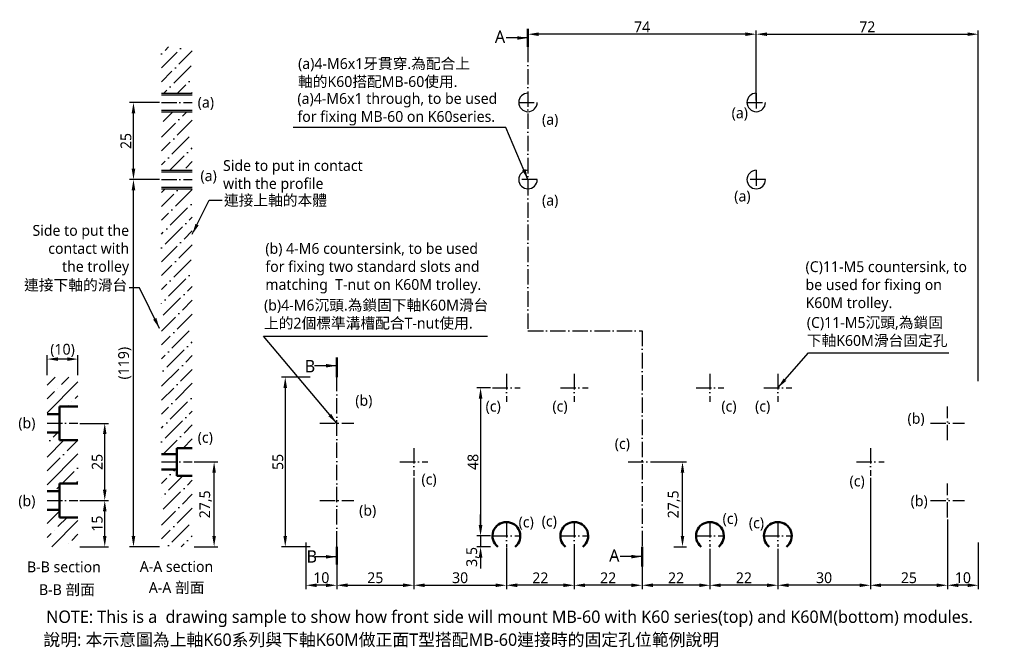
# Model space of a CAD drawing. Header units: millimetres. Extents: x 388 to 707, y 228 to 431.
import ezdxf

# ---------------------------------------------------------------- set-up
doc = ezdxf.new("R2010")
doc.units = ezdxf.units.MM
doc.linetypes.add('中心線5', pattern=[7.2, 5, -1, 0.2, -1])
doc.layers.add('中心線', color=5, linetype='中心線5', plot=False)
doc.layers.add('標註線', color=3, linetype='Continuous', plot=False)
doc.layers.add('外框線', color=7, linetype='Continuous', lineweight=50, plot=False)
doc.styles.get("Standard").update_dxf_attribs({"font": 'msjh.ttf'})
doc.dimstyles.new('ISO-25', dxfattribs={"dimtxt": 3.5, "dimasz": 3.5, "dimexe": 1.25, "dimexo": 0.625, "dimtad": 1, "dimdec": 8, "dimtxsty": 'Standard', "dimcen": 2.5, "dimadec": 0, "dimazin": 0, "dimtfac": 1, "dimtdec": 8, "dimtmove": 0, "dimatfit": 3, "dimfxl": 0, "dimarcsym": 0})

# ---------------------------------------------------------------- blocks, each defined once
blk = doc.blocks.new('*D1')
at = {"layer": 'Defpoints', "color": 0}
for p in [(406.75, 275.63), (415.43, 275.63), (406.75, 260.63)]:
    blk.add_point(p, dxfattribs=at)
at = {"layer": '標註線', "color": 0, "lineweight": -2}
for p, q in [((407.37, 275.63), (416.68, 275.63)), ((415.43, 264.13), (415.43, 272.13)), ((407.37, 260.63), (416.68, 260.63))]:
    blk.add_line(p, q, dxfattribs=at)
at = {"layer": '標註線', "color": 0}
for points in [[(414.85, 272.13), (416.01, 272.13), (415.43, 275.63)], [(414.85, 264.13), (416.01, 264.13), (415.43, 260.63)]]:
    blk.add_solid(points, dxfattribs=at)
at = {"layer": '標註線', "color": 0, "insert": (412.99, 268.13), "char_height": 3.5, "attachment_point": 5, "rotation": 90}
blk.add_mtext('15', dxfattribs=at)
blk = doc.blocks.new('*D2')
at = {"layer": 'Defpoints', "color": 0}
for p in [(406.75, 300.63), (415.43, 300.63), (406.75, 275.63)]:
    blk.add_point(p, dxfattribs=at)
at = {"layer": '標註線', "color": 0, "lineweight": -2}
for p, q in [((407.37, 300.63), (416.68, 300.63)), ((415.43, 279.13), (415.43, 297.13)), ((407.37, 275.63), (416.68, 275.63))]:
    blk.add_line(p, q, dxfattribs=at)
at = {"layer": '標註線', "color": 0}
for points in [[(414.85, 297.13), (416.01, 297.13), (415.43, 300.63)], [(414.85, 279.13), (416.01, 279.13), (415.43, 275.63)]]:
    blk.add_solid(points, dxfattribs=at)
at = {"layer": '標註線', "color": 0, "insert": (413, 288.13), "char_height": 3.5, "attachment_point": 5, "rotation": 90}
blk.add_mtext('25', dxfattribs=at)
blk = doc.blocks.new('*D3')
at = {"layer": 'Defpoints', "color": 0}
for p in [(396.75, 321.45), (396.75, 315.63), (406.75, 315.63)]:
    blk.add_point(p, dxfattribs=at)
at = {"layer": '標註線', "color": 0, "lineweight": -2}
for p, q in [((396.75, 316.26), (396.75, 322.7)), ((406.75, 316.26), (406.75, 322.7)), ((403.25, 321.45), (400.25, 321.45))]:
    blk.add_line(p, q, dxfattribs=at)
at = {"layer": '標註線', "color": 0}
for points in [[(400.25, 322.03), (400.25, 320.87), (396.75, 321.45)], [(403.25, 322.03), (403.25, 320.87), (406.75, 321.45)]]:
    blk.add_solid(points, dxfattribs=at)
at = {"layer": '標註線', "color": 0, "insert": (401.75, 324.26), "char_height": 3.5, "attachment_point": 5}
blk.add_mtext('(10)', dxfattribs=at)
blk = doc.blocks.new('*D4')
at = {"layer": 'Defpoints', "color": 0}
for p in [(482.65, 315.63), (473.95, 260.63), (482.65, 260.63)]:
    blk.add_point(p, dxfattribs=at)
at = {"layer": '標註線', "color": 0, "lineweight": -2}
for p, q in [((482.02, 315.63), (472.7, 315.63)), ((473.95, 312.13), (473.95, 264.13)), ((482.02, 260.63), (472.7, 260.63))]:
    blk.add_line(p, q, dxfattribs=at)
at = {"layer": '標註線', "color": 0}
for points in [[(473.37, 312.13), (474.53, 312.13), (473.95, 315.63)], [(473.37, 264.13), (474.53, 264.13), (473.95, 260.63)]]:
    blk.add_solid(points, dxfattribs=at)
at = {"layer": '標註線', "color": 0, "insert": (471.55, 288.13), "char_height": 3.5, "attachment_point": 5, "rotation": 90}
blk.add_mtext('55', dxfattribs=at)
blk = doc.blocks.new('*D5')
at = {"layer": 'Defpoints', "color": 0}
for p in [(698.65, 426.75), (626.65, 404.63), (698.65, 313.63)]:
    blk.add_point(p, dxfattribs=at)
at = {"layer": '標註線', "color": 0, "lineweight": -2}
for p, q in [((626.65, 405.26), (626.65, 428)), ((698.65, 314.26), (698.65, 428)), ((630.15, 426.75), (695.15, 426.75))]:
    blk.add_line(p, q, dxfattribs=at)
at = {"layer": '標註線', "color": 0}
for points in [[(630.15, 427.33), (630.15, 426.17), (626.65, 426.75)], [(695.15, 427.33), (695.15, 426.17), (698.65, 426.75)]]:
    blk.add_solid(points, dxfattribs=at)
at = {"layer": '標註線', "color": 0, "insert": (662.65, 429.15), "char_height": 3.5, "attachment_point": 5}
blk.add_mtext('72', dxfattribs=at)
blk = doc.blocks.new('*D6')
at = {"layer": 'Defpoints', "color": 0}
for p in [(443.81, 288.13), (450.89, 288.13), (443.81, 260.63)]:
    blk.add_point(p, dxfattribs=at)
at = {"layer": '標註線', "color": 0, "lineweight": -2}
for p, q in [((444.44, 288.13), (452.14, 288.13)), ((450.89, 264.13), (450.89, 284.63)), ((444.44, 260.63), (452.14, 260.63))]:
    blk.add_line(p, q, dxfattribs=at)
at = {"layer": '標註線', "color": 0}
for points in [[(450.31, 284.63), (451.47, 284.63), (450.89, 288.13)], [(450.31, 264.13), (451.47, 264.13), (450.89, 260.63)]]:
    blk.add_solid(points, dxfattribs=at)
at = {"layer": '標註線', "color": 0, "insert": (448.16, 274.38), "char_height": 3.5, "attachment_point": 5, "rotation": 90}
blk.add_mtext('27,5', dxfattribs=at)
blk = doc.blocks.new('*D7')
at = {"layer": 'Defpoints', "color": 0}
for p in [(424.74, 379.63), (433.81, 379.63), (433.81, 260.63)]:
    blk.add_point(p, dxfattribs=at)
at = {"layer": '標註線', "color": 0, "lineweight": -2}
for p, q in [((433.19, 379.63), (423.49, 379.63)), ((424.74, 264.13), (424.74, 376.13)), ((433.19, 260.63), (423.49, 260.63))]:
    blk.add_line(p, q, dxfattribs=at)
at = {"layer": '標註線', "color": 0}
for points in [[(424.16, 376.13), (425.33, 376.13), (424.74, 379.63)], [(424.16, 264.13), (425.33, 264.13), (424.74, 260.63)]]:
    blk.add_solid(points, dxfattribs=at)
at = {"layer": '標註線', "color": 0, "insert": (421.93, 320.13), "char_height": 3.5, "attachment_point": 5, "rotation": 90}
blk.add_mtext('(119)', dxfattribs=at)
blk = doc.blocks.new('*D8')
at = {"layer": 'Defpoints', "color": 0}
for p in [(424.74, 404.63), (433.81, 404.63), (433.81, 379.63)]:
    blk.add_point(p, dxfattribs=at)
at = {"layer": '標註線', "color": 0, "lineweight": -2}
for p, q in [((433.19, 404.63), (423.49, 404.63)), ((424.74, 383.13), (424.74, 401.13)), ((433.19, 379.63), (423.49, 379.63))]:
    blk.add_line(p, q, dxfattribs=at)
at = {"layer": '標註線', "color": 0}
for points in [[(424.16, 401.13), (425.33, 401.13), (424.74, 404.63)], [(424.16, 383.13), (425.33, 383.13), (424.74, 379.63)]]:
    blk.add_solid(points, dxfattribs=at)
at = {"layer": '標註線', "color": 0, "insert": (422.31, 392.13), "char_height": 3.5, "attachment_point": 5, "rotation": 90}
blk.add_mtext('25', dxfattribs=at)
blk = doc.blocks.new('*D10')
at = {"layer": 'Defpoints', "color": 0}
for p in [(515.65, 283.63), (490.65, 260.63), (515.65, 248.15)]:
    blk.add_point(p, dxfattribs=at)
at = {"layer": '標註線', "color": 0, "lineweight": -2}
for p, q in [((515.65, 283.01), (515.65, 246.9)), ((490.65, 260.01), (490.65, 246.9)), ((494.15, 248.15), (512.15, 248.15))]:
    blk.add_line(p, q, dxfattribs=at)
at = {"layer": '標註線', "color": 0}
for points in [[(494.15, 248.73), (494.15, 247.57), (490.65, 248.15)], [(512.15, 248.73), (512.15, 247.57), (515.65, 248.15)]]:
    blk.add_solid(points, dxfattribs=at)
at = {"layer": '標註線', "color": 0, "insert": (503.15, 250.58), "char_height": 3.5, "attachment_point": 5}
blk.add_mtext('25', dxfattribs=at)
blk = doc.blocks.new('*D11')
at = {"layer": 'Defpoints', "color": 0}
for p in [(515.65, 283.63), (545.65, 260.63), (545.65, 248.15)]:
    blk.add_point(p, dxfattribs=at)
at = {"layer": '標註線', "color": 0, "lineweight": -2}
for p, q in [((515.65, 283.01), (515.65, 246.9)), ((545.65, 260.01), (545.65, 246.9)), ((519.15, 248.15), (542.15, 248.15))]:
    blk.add_line(p, q, dxfattribs=at)
at = {"layer": '標註線', "color": 0}
for points in [[(519.15, 248.73), (519.15, 247.57), (515.65, 248.15)], [(542.15, 248.73), (542.15, 247.57), (545.65, 248.15)]]:
    blk.add_solid(points, dxfattribs=at)
at = {"layer": '標註線', "color": 0, "insert": (530.65, 250.58), "char_height": 3.5, "attachment_point": 5}
blk.add_mtext('30', dxfattribs=at)
blk = doc.blocks.new('*D13')
at = {"layer": 'Defpoints', "color": 0}
for p in [(663.65, 283.63), (688.65, 269.51), (663.65, 248.15)]:
    blk.add_point(p, dxfattribs=at)
at = {"layer": '標註線', "color": 0, "lineweight": -2}
for p, q in [((663.65, 283.01), (663.65, 246.9)), ((688.65, 268.88), (688.65, 246.9)), ((685.15, 248.15), (667.15, 248.15))]:
    blk.add_line(p, q, dxfattribs=at)
at = {"layer": '標註線', "color": 0}
for points in [[(667.15, 248.73), (667.15, 247.57), (663.65, 248.15)], [(685.15, 248.73), (685.15, 247.57), (688.65, 248.15)]]:
    blk.add_solid(points, dxfattribs=at)
at = {"layer": '標註線', "color": 0, "insert": (676.15, 250.58), "char_height": 3.5, "attachment_point": 5}
blk.add_mtext('25', dxfattribs=at)
blk = doc.blocks.new('*D14')
at = {"layer": 'Defpoints', "color": 0}
for p in [(663.65, 283.63), (633.65, 260.63), (633.65, 248.15)]:
    blk.add_point(p, dxfattribs=at)
at = {"layer": '標註線', "color": 0, "lineweight": -2}
for p, q in [((663.65, 283.01), (663.65, 246.9)), ((633.65, 260.01), (633.65, 246.9)), ((660.15, 248.15), (637.15, 248.15))]:
    blk.add_line(p, q, dxfattribs=at)
at = {"layer": '標註線', "color": 0}
for points in [[(637.15, 248.73), (637.15, 247.57), (633.65, 248.15)], [(660.15, 248.73), (660.15, 247.57), (663.65, 248.15)]]:
    blk.add_solid(points, dxfattribs=at)
at = {"layer": '標註線', "color": 0, "insert": (648.65, 250.58), "char_height": 3.5, "attachment_point": 5}
blk.add_mtext('30', dxfattribs=at)
blk = doc.blocks.new('*D17')
at = {"layer": 'Defpoints', "color": 0}
for p in [(552.65, 426.75), (552.65, 422.63), (626.65, 407.13)]:
    blk.add_point(p, dxfattribs=at)
at = {"layer": '標註線', "color": 0, "lineweight": -2}
for p, q in [((552.65, 423.26), (552.65, 428)), ((626.65, 407.76), (626.65, 428)), ((623.15, 426.75), (556.15, 426.75))]:
    blk.add_line(p, q, dxfattribs=at)
at = {"layer": '標註線', "color": 0}
for points in [[(556.15, 427.33), (556.15, 426.17), (552.65, 426.75)], [(623.15, 427.33), (623.15, 426.17), (626.65, 426.75)]]:
    blk.add_solid(points, dxfattribs=at)
at = {"layer": '標註線', "color": 0, "insert": (589.65, 429.12), "char_height": 3.5, "attachment_point": 5}
blk.add_mtext('74', dxfattribs=at)
blk = doc.blocks.new('*D18')
at = {"layer": 'Defpoints', "color": 0}
for p in [(688.65, 270.13), (698.65, 262.63), (688.65, 248.15)]:
    blk.add_point(p, dxfattribs=at)
at = {"layer": '標註線', "color": 0, "lineweight": -2}
for p, q in [((688.65, 269.51), (688.65, 246.9)), ((698.65, 262.01), (698.65, 246.9)), ((695.15, 248.15), (692.15, 248.15))]:
    blk.add_line(p, q, dxfattribs=at)
at = {"layer": '標註線', "color": 0}
for points in [[(692.15, 248.73), (692.15, 247.57), (688.65, 248.15)], [(695.15, 248.73), (695.15, 247.57), (698.65, 248.15)]]:
    blk.add_solid(points, dxfattribs=at)
at = {"layer": '標註線', "color": 0, "insert": (693.65, 250.59), "char_height": 3.5, "attachment_point": 5}
blk.add_mtext('10', dxfattribs=at)
blk = doc.blocks.new('*D19')
at = {"layer": 'Defpoints', "color": 0}
for p in [(611.65, 260.63), (633.65, 260.01), (611.65, 248.15)]:
    blk.add_point(p, dxfattribs=at)
at = {"layer": '標註線', "color": 0, "lineweight": -2}
for p, q in [((611.65, 260.01), (611.65, 246.9)), ((633.65, 259.38), (633.65, 246.9)), ((630.15, 248.15), (615.15, 248.15))]:
    blk.add_line(p, q, dxfattribs=at)
at = {"layer": '標註線', "color": 0}
for points in [[(615.15, 248.73), (615.15, 247.57), (611.65, 248.15)], [(630.15, 248.73), (630.15, 247.57), (633.65, 248.15)]]:
    blk.add_solid(points, dxfattribs=at)
at = {"layer": '標註線', "color": 0, "insert": (622.65, 250.56), "char_height": 3.5, "attachment_point": 5}
blk.add_mtext('22', dxfattribs=at)
blk = doc.blocks.new('*D20')
at = {"layer": 'Defpoints', "color": 0}
for p in [(589.65, 260.63), (611.65, 260.63), (589.65, 248.15)]:
    blk.add_point(p, dxfattribs=at)
at = {"layer": '標註線', "color": 0, "lineweight": -2}
for p, q in [((589.65, 260.01), (589.65, 246.9)), ((611.65, 260.01), (611.65, 246.9)), ((608.15, 248.15), (593.15, 248.15))]:
    blk.add_line(p, q, dxfattribs=at)
at = {"layer": '標註線', "color": 0}
for points in [[(593.15, 248.73), (593.15, 247.57), (589.65, 248.15)], [(608.15, 248.73), (608.15, 247.57), (611.65, 248.15)]]:
    blk.add_solid(points, dxfattribs=at)
at = {"layer": '標註線', "color": 0, "insert": (600.65, 250.56), "char_height": 3.5, "attachment_point": 5}
blk.add_mtext('22', dxfattribs=at)
blk = doc.blocks.new('*D21')
at = {"layer": 'Defpoints', "color": 0}
for p in [(567.65, 261.63), (589.65, 260.63), (567.65, 248.15)]:
    blk.add_point(p, dxfattribs=at)
at = {"layer": '標註線', "color": 0, "lineweight": -2}
for p, q in [((567.65, 261.01), (567.65, 246.9)), ((589.65, 260.01), (589.65, 246.9)), ((586.15, 248.15), (571.15, 248.15))]:
    blk.add_line(p, q, dxfattribs=at)
at = {"layer": '標註線', "color": 0}
for points in [[(571.15, 248.73), (571.15, 247.57), (567.65, 248.15)], [(586.15, 248.73), (586.15, 247.57), (589.65, 248.15)]]:
    blk.add_solid(points, dxfattribs=at)
at = {"layer": '標註線', "color": 0, "insert": (578.65, 250.56), "char_height": 3.5, "attachment_point": 5}
blk.add_mtext('22', dxfattribs=at)
blk = doc.blocks.new('*D22')
at = {"layer": 'Defpoints', "color": 0}
for p in [(545.65, 261.01), (567.65, 261.63), (545.65, 248.15)]:
    blk.add_point(p, dxfattribs=at)
at = {"layer": '標註線', "color": 0, "lineweight": -2}
for p, q in [((545.65, 260.38), (545.65, 246.9)), ((567.65, 261.01), (567.65, 246.9)), ((564.15, 248.15), (549.15, 248.15))]:
    blk.add_line(p, q, dxfattribs=at)
at = {"layer": '標註線', "color": 0}
for points in [[(549.15, 248.73), (549.15, 247.57), (545.65, 248.15)], [(564.15, 248.73), (564.15, 247.57), (567.65, 248.15)]]:
    blk.add_solid(points, dxfattribs=at)
at = {"layer": '標註線', "color": 0, "insert": (556.65, 250.56), "char_height": 3.5, "attachment_point": 5}
blk.add_mtext('22', dxfattribs=at)
blk = doc.blocks.new('*D25')
at = {"layer": 'Defpoints', "color": 0}
for p in [(480.65, 262.63), (490.65, 260.63), (480.65, 248.15)]:
    blk.add_point(p, dxfattribs=at)
at = {"layer": '標註線', "color": 0, "lineweight": -2}
for p, q in [((480.65, 262.01), (480.65, 246.9)), ((490.65, 260.01), (490.65, 246.9)), ((487.15, 248.15), (484.15, 248.15))]:
    blk.add_line(p, q, dxfattribs=at)
at = {"layer": '標註線', "color": 0}
for points in [[(484.15, 248.73), (484.15, 247.57), (480.65, 248.15)], [(487.15, 248.73), (487.15, 247.57), (490.65, 248.15)]]:
    blk.add_solid(points, dxfattribs=at)
at = {"layer": '標註線', "color": 0, "insert": (485.65, 250.59), "char_height": 3.5, "attachment_point": 5}
blk.add_mtext('10', dxfattribs=at)
blk = doc.blocks.new('*D27')
at = {"layer": 'Defpoints', "color": 0}
for p in [(541.15, 312.13), (537.28, 264.13), (541.15, 264.13)]:
    blk.add_point(p, dxfattribs=at)
at = {"layer": '標註線', "color": 0, "lineweight": -2}
for p, q in [((540.52, 312.13), (536.03, 312.13)), ((537.28, 308.63), (537.28, 267.63)), ((540.52, 264.13), (536.03, 264.13))]:
    blk.add_line(p, q, dxfattribs=at)
at = {"layer": '標註線', "color": 0}
for points in [[(536.69, 308.63), (537.86, 308.63), (537.28, 312.13)], [(536.69, 267.63), (537.86, 267.63), (537.28, 264.13)]]:
    blk.add_solid(points, dxfattribs=at)
at = {"layer": '標註線', "color": 0, "insert": (534.84, 288.13), "char_height": 3.5, "attachment_point": 5, "rotation": 90}
blk.add_mtext('48', dxfattribs=at)
blk = doc.blocks.new('*D28')
at = {"layer": 'Defpoints', "color": 0}
for p in [(541.15, 264.13), (537.28, 260.63), (541.15, 260.63)]:
    blk.add_point(p, dxfattribs=at)
at = {"layer": '標註線', "color": 0, "lineweight": -2}
for p, q in [((537.28, 267.63), (537.28, 271.13)), ((540.52, 264.13), (536.03, 264.13)), ((537.28, 264.13), (537.28, 260.63)), ((540.52, 260.63), (536.03, 260.63)), ((537.28, 257.13), (537.28, 253.63))]:
    blk.add_line(p, q, dxfattribs=at)
at = {"layer": '標註線', "color": 0}
for points in [[(536.69, 267.63), (537.86, 267.63), (537.28, 264.13)], [(536.69, 257.13), (537.86, 257.13), (537.28, 260.63)]]:
    blk.add_solid(points, dxfattribs=at)
at = {"layer": '標註線', "color": 0, "insert": (534.71, 257.34), "char_height": 3.5, "attachment_point": 5, "rotation": 90}
blk.add_mtext('3,5', dxfattribs=at)
blk = doc.blocks.new('*D30')
at = {"layer": 'Defpoints', "color": 0}
for p in [(592.15, 288.13), (602.74, 288.13), (599.33, 260.63)]:
    blk.add_point(p, dxfattribs=at)
at = {"layer": '標註線', "color": 0, "lineweight": -2}
for p, q in [((592.77, 288.13), (603.99, 288.13)), ((602.74, 264.13), (602.74, 284.63)), ((599.96, 260.63), (603.99, 260.63))]:
    blk.add_line(p, q, dxfattribs=at)
at = {"layer": '標註線', "color": 0}
for points in [[(602.16, 284.63), (603.33, 284.63), (602.74, 288.13)], [(602.16, 264.13), (603.33, 264.13), (602.74, 260.63)]]:
    blk.add_solid(points, dxfattribs=at)
at = {"layer": '標註線', "color": 0, "insert": (600.02, 274.38), "char_height": 3.5, "attachment_point": 5, "rotation": 90}
blk.add_mtext('27,5', dxfattribs=at)

msp = doc.modelspace()

# ---------------------------------------------------------------- hatches: boundary and pattern name
h = msp.add_hatch()
h.set_pattern_fill('ANSI36', color=256)
h.paths.add_polyline_path([(443.81495552, 283.63406757), (438.81495552, 283.63406757), (438.81495552, 285.63406757), (433.81495552, 285.63406757), (433.81495552, 260.63406757), (443.81495552, 260.63406757)])
h.paths.add_polyline_path([(443.81495552, 376.63406757), (433.81495552, 376.63406757), (433.81495552, 290.63406757), (438.81495552, 290.63406757), (438.81495552, 292.63406757), (443.81495552, 292.63406757)])
h.paths.add_polyline_path([(443.81495552, 401.63406757), (433.81495552, 401.63406757), (433.81495552, 382.63406757), (443.81495552, 382.63406757)])
h.paths.add_polyline_path([(443.81495552, 422.63406757), (433.81495552, 422.63406757), (433.81495552, 407.63406757), (443.81495552, 407.63406757)])
h = msp.add_hatch()
h.set_pattern_fill('ANSI35', color=256, style=0)
h.set_pattern_definition([(45, (211.273, 23.417), (-4.49013, 4.49013), []), (45, (215.763, 23.417), (-4.49013, 4.49013), [7.9375, -1.5875, 0, -1.5875])])
h.paths.add_polyline_path([(406.74856161, 281.13406757), (406.74856161, 295.13406757), (400.74856161, 295.13406757), (400.74856161, 297.63406757), (396.74856161, 297.63406757), (396.74856161, 278.63406757), (400.74856161, 278.63406757), (400.74856161, 281.13406757)])

# ---------------------------------------------------------------- linework, layer by layer
for p, q in [((433.81495552, 407.63406757), (443.81495552, 407.63406757)), ((433.81495552, 407.13406757), (443.81495552, 407.13406757)), ((433.81495552, 402.13406757), (443.81495552, 402.13406757)), ((433.81495552, 401.63406757), (443.81495552, 401.63406757)), ((433.81495552, 382.63406757), (443.81495552, 382.63406757)), ((433.81495552, 382.13406757), (443.81495552, 382.13406757)), ((433.81495552, 377.13406757), (443.81495552, 377.13406757)), ((433.81495552, 376.63406757), (443.81495552, 376.63406757)), ((396.74856161, 313.03894259), (399.34368659, 315.63406757)), ((396.74856161, 304.05868647), (406.74856161, 314.05868647)), ((401.38618124, 313.18643222), (403.83381659, 315.63406757)), ((396.74856161, 308.54881259), (399.14111721, 310.94136819)), ((400.26364923, 312.06390021), (400.26364923, 312.06390021)), ((403.31407271, 306.13406757), (403.63124527, 306.45124013)), ((404.75377729, 307.57377215), (404.75377729, 307.57377215)), ((405.8763093, 308.69630416), (406.74856161, 309.56855647)), ((396.74856161, 272.6277881), (396.75484108, 272.63406757)), ((396.74856161, 268.13766198), (400.74856161, 272.13766198)), ((398.22522332, 260.63406757), (406.74856161, 269.15740586)), ((400.26364923, 267.1626196), (403.2350972, 270.13406757)), ((399.14111721, 266.04008759), (399.14111721, 266.04008759)), ((396.74856161, 263.64753198), (398.0185852, 264.91755557)), ((404.75377729, 262.67249154), (406.74856161, 264.66727586)), ((403.63124527, 261.54995953), (403.63124527, 261.54995953))]:
    msp.add_line(p, q)
for centre in [(552.64803058, 404.63406757), (626.64803058, 404.63406757), (552.64803058, 379.63406757), (626.64803058, 379.63406757)]:
    msp.add_arc(centre, 3, 90, 0)
at = {"layer": '中心線'}
for p, q in [((552.64803058, 422.63406757), (552.64803058, 330.63146058)), ((626.64803058, 407.63406757), (626.64803058, 401.63406757)), ((433.81495552, 404.63406757), (443.81495552, 404.63406757)), ((549.64803058, 404.63406757), (555.64803058, 404.63406757)), ((623.64803058, 404.63406757), (629.64803058, 404.63406757)), ((626.64803058, 382.63406757), (626.64803058, 376.63406757)), ((433.81495552, 379.63406757), (443.81495552, 379.63406757)), ((555.64803058, 379.63406757), (549.64803058, 379.63406757)), ((629.64803058, 379.63406757), (623.64803058, 379.63406757)), ((552.64803058, 330.63146058), (589.64803058, 330.63146058)), ((589.64803058, 330.63146058), (589.64803058, 260.63406757)), ((545.64803058, 316.63406757), (545.64803058, 307.63406757)), ((567.64803058, 316.63406757), (567.64803058, 307.63406757)), ((611.64803058, 316.63406757), (611.64803058, 307.63406757)), ((633.64803058, 316.63406757), (633.64803058, 307.63406757)), ((490.64803058, 260.63406757), (490.64803058, 315.63406757)), ((541.14803058, 312.13406757), (550.14803058, 312.13406757)), ((563.14803058, 312.13406757), (572.14803058, 312.13406757)), ((607.14803058, 312.13406757), (616.14803058, 312.13406757)), ((629.14803058, 312.13406757), (638.14803058, 312.13406757)), ((688.64803058, 295.13406757), (688.64803058, 306.13406757)), ((396.74856161, 300.63406757), (406.74856161, 300.63406757)), ((485.14803058, 300.63406757), (496.14803058, 300.63406757)), ((683.14803058, 300.63406757), (694.14803058, 300.63406757)), ((515.64803058, 292.63406757), (515.64803058, 283.63406757)), ((663.64803058, 292.63406757), (663.64803058, 283.63406757)), ((433.81495552, 288.13406757), (443.81495552, 288.13406757)), ((511.14803058, 288.13406757), (520.14803058, 288.13406757)), ((585.14803058, 288.13406757), (594.14803058, 288.13406757)), ((659.14803058, 288.13406757), (668.14803058, 288.13406757)), ((688.64803058, 270.13406757), (688.64803058, 281.13406757)), ((396.74856161, 275.63406757), (406.74856161, 275.63406757)), ((485.14803058, 275.63406757), (496.14803058, 275.63406757)), ((683.14803058, 275.63406757), (694.14803058, 275.63406757)), ((545.64803058, 268.63406757), (545.64803058, 260.63406757)), ((567.64803058, 268.63406757), (567.64803058, 260.63406757)), ((611.64803058, 268.63406757), (611.64803058, 260.63406757)), ((633.64803058, 268.63406757), (633.64803058, 260.63406757)), ((541.14803058, 264.13406757), (550.14803058, 264.13406757)), ((563.14803058, 264.13406757), (572.14803058, 264.13406757)), ((607.14803058, 264.13406757), (616.14803058, 264.13406757)), ((629.14803058, 264.13406757), (638.14803058, 264.13406757))]:
    msp.add_line(p, q, dxfattribs=at)
at = {"layer": '外框線', "lineweight": 50}
for p, q in [((396.74856161, 303.63406757), (400.74856161, 303.63406757)), ((400.74856161, 295.13406757), (400.74856161, 306.13406757)), ((400.74856161, 306.13406757), (406.74856161, 306.13406757)), ((396.74856161, 297.63406757), (400.74856161, 297.63406757)), ((400.74856161, 295.13406757), (406.74856161, 295.13406757)), ((400.74856161, 270.13406757), (400.74856161, 281.13406757)), ((400.74856161, 281.13406757), (406.74856161, 281.13406757)), ((396.74856161, 278.63406757), (400.74856161, 278.63406757)), ((396.74856161, 272.63406757), (400.74856161, 272.63406757)), ((400.74856161, 270.13406757), (406.74856161, 270.13406757))]:
    msp.add_line(p, q, dxfattribs=at)
at = {"layer": '外框線'}
for p, q in [((433.81495552, 290.63406757), (438.81495552, 290.63406757)), ((438.81495552, 292.63406757), (443.81495552, 292.63406757)), ((438.81495552, 292.63406757), (438.81495552, 283.63406757)), ((433.81495552, 285.63406757), (438.81495552, 285.63406757)), ((438.81495552, 283.63406757), (443.81495552, 283.63406757))]:
    msp.add_line(p, q, dxfattribs=at)
for centre in [(545.64803058, 264.13406757), (567.64803058, 264.13406757), (611.64803058, 264.13406757), (633.64803058, 264.13406757)]:
    msp.add_arc(centre, 4.5, 308.942441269, 231.057558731, dxfattribs=at)
at = {"layer": '標註線', "lineweight": 50}
for p, q in [((552.64803058, 422.63406757), (552.64803058, 428.5029621)), ((490.64803058, 315.63406757), (490.64803058, 321.98000014)), ((490.64803058, 254.91440757), (490.64803058, 260.63406757)), ((589.64803058, 260.63406757), (589.64803058, 254.20734495))]:
    msp.add_line(p, q, dxfattribs=at)

# ---------------------------------------------------------------- texts
for s, insert, char_height, attachment_point in [('(a)4-M6x1 through, to be used \\Pfor fixing MB-60 on K60series.', (477.8961392, 407.67277756), 3.5, 1), ('Side to put in contact\\Pwith the profile', (453.7933643, 385.93830221), 3.5, 1), ('Side to put the\\Pcontact with\\Pthe trolley', (423.33154249, 348.56064035), 3.5, 9), ('(b) 4-M6 countersink, to be used\\Pfor fixing two standard slots and\\Pmatching  T-nut on K60M trolley.', (467.49738964, 359.06149322), 3.5, 1), ('(C)11-M5 countersink, to \\Pbe used for fixing on \\PK60M trolley.', (642.63675187, 353.15756195), 3.5, 1), ('NOTE: This is a  drawing sample to show how front side will mount MB-60 with K60 series(top) and K60M(bottom) modules.', (396.4403201, 239.95008132), 4, 1)]:
    msp.add_mtext(s, dxfattribs=dict(insert=insert, char_height=char_height, attachment_point=attachment_point))
at = {"linetype": '中心線5', "lineweight": 50, "char_height": 3.5, "width": 2.486899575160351e-14, "attachment_point": 1}
for s, insert in [('B-B section', (390.244342, 255.85605973)), ('A-A section', (426.780348, 255.9698669))]:
    msp.add_mtext(s, dxfattribs=dict(at, insert=insert))
at = {"layer": '標註線', "linetype": '中心線5', "lineweight": 50, "char_height": 4, "attachment_point": 1}
for s, insert in [('A', (541.91396027, 427.95276592)), ('B', (480.26777875, 321.17076501)), ('B', (480.8702254, 259.50415636)), ('A', (578.95798991, 259.79810804))]:
    msp.add_mtext(s, dxfattribs=dict(at, insert=insert))
at = {"layer": '標註線'}
for s, insert, char_height, attachment_point in [('(a)4-M6x1牙貫穿.為配合上\\P軸的K60搭配MB-60使用.', (478.11016226, 418.98372932), 3.5, 1), ('(a)', (445.57234397, 406.44605284), 3.5, 1), ('(a)', (618.66854926, 403.0067369), 3.5, 1), ('(a)', (557.19075472, 400.89688593), 3.5, 1), ('(a)', (446.45925293, 382.63406757), 3.5, 1), ('連接上軸的本體', (454.08149535, 374.68591743), 3.5, 1), ('(a)', (557.19075472, 374.69128027), 3.5, 1), ('(a)', (619.51760689, 376.0444269), 3.5, 1), ('連接下軸的滑台', (422.70654249, 343.29674377), 3.5, 9), ('(b)4-M6沉頭.為鎖固下軸K60M滑台\\P上的2個標準溝槽配合T-nut使用.', (467.07251029, 340.70200663), 3.5, 1), ('(C)11-M5沉頭,為鎖固\\P下軸K60M滑台固定孔', (643.05051667, 335.06544462), 3.5, 1), ('(b)', (496.66487462, 309.81332085), 3.5, 1), ('(c)', (538.90763877, 307.94375514), 3.5, 1), ('(c)', (560.57156072, 307.94375514), 3.5, 1), ('(c)', (615.34642775, 307.94375514), 3.5, 1), ('(c)', (626.28050757, 307.94375514), 3.5, 1), ('(b)', (675.69627556, 303.9910249), 3.5, 1), ('(b)', (387.41728798, 302.49851046), 3.5, 1), ('(c)', (445.57234397, 297.83955857), 3.5, 1), ('(c)', (580.79122013, 295.81747106), 3.5, 1), ('(c)', (518.11241547, 284.27106593), 3.5, 1), ('(c)', (656.89569783, 283.69368316), 3.5, 1), ('(b)', (387.41728798, 277.27502598), 3.5, 1), ('(b)', (497.9036952, 274.18219218), 3.5, 1), ('(b)', (676.70566683, 277.25413115), 3.5, 1), ('(c)', (615.74234655, 271.52875011), 3.5, 1), ('(c)', (549.60664394, 270.41388163), 3.5, 1), ('(c)', (557.10533224, 270.69873873), 3.5, 1), ('(c)', (624.25874995, 270.12519052), 3.5, 1), ('說明: 本示意圖為上軸K60系列與下軸K60M做正面T型搭配MB-60連接時的固定孔位範例說明', (395.54019939, 232.52048712), 4, 1)]:
    msp.add_mtext(s, dxfattribs=dict(at, insert=insert, char_height=char_height, attachment_point=attachment_point))
at = {"layer": '標註線', "linetype": '中心線5', "lineweight": 50, "char_height": 3.5, "width": 2.486899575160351e-14, "attachment_point": 1}
for s, insert in [('A-A 剖面', (429.72134141, 249.15646113)), ('B-B 剖面', (394.12823367, 248.47727774))]:
    msp.add_mtext(s, dxfattribs=dict(at, insert=insert))

# ---------------------------------------------------------------- dimensions: what is measured, and where the dimension line sits
at = {"layer": '標註線'}
for base, p1, p2, picture, middle in [((552.6480305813, 426.7498973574), (626.6480305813, 407.1340675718), (552.6480305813, 422.6340675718), '*D17', (589.6480305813, 429.1248973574)), ((698.6480305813, 426.7498973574), (626.6480305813, 404.6340675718), (698.6480305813, 313.6340675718), '*D5', (662.6480305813, 429.154271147)), ((688.6480305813, 248.1508474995), (698.6480305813, 262.6340675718), (688.6480305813, 270.1340675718), '*D18', (693.6480305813, 250.5947629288)), ((480.6480305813, 248.1508474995), (490.6480305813, 260.6340675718), (480.6480305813, 262.6340675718), '*D25', (485.6480305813, 250.5947629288)), ((611.6480305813, 248.1508474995), (633.6480305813, 260.0090675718), (611.6480305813, 260.6340675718), '*D19', (622.6480305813, 250.5552212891))]:
    dim = msp.add_linear_dim(base=base, p1=p1, p2=p2, dimstyle='ISO-25', dxfattribs=at)
    dim.commit()
    dim.dimension.update_dxf_attribs({"geometry": picture, "text_midpoint": middle})
for base, p1, p2, picture, middle in [((424.7430531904, 404.6340675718), (433.8149555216, 379.6340675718), (433.8149555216, 404.6340675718), '*D8', (422.3093056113, 392.1340675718)), ((473.9499165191, 260.6340675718), (482.6480305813, 315.6340675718), (482.6480305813, 260.6340675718), '*D4', (471.5455427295, 288.1340675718)), ((537.2762605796, 264.1340675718), (541.1480305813, 312.1340675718), (541.1480305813, 264.1340675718), '*D27', (534.8425130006, 288.1340675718)), ((415.4305594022, 300.6340675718), (406.7485616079, 275.6340675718), (406.7485616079, 300.6340675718), '*D2', (412.9968118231, 288.1340675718)), ((450.8900558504, 288.1340675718), (443.8149555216, 260.6340675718), (443.8149555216, 288.1340675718), '*D6', (448.1625703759, 274.3840675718)), ((602.7441695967, 288.1340675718), (599.3343099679, 260.6340675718), (592.1480305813, 288.1340675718), '*D30', (600.0166841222, 274.3840675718)), ((415.4305594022, 275.6340675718), (406.7485616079, 260.6340675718), (406.7485616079, 275.6340675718), '*D1', (412.9866439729, 268.1340675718))]:
    dim = msp.add_linear_dim(base=base, p1=p1, p2=p2, angle=90, dimstyle='ISO-25', dxfattribs=at)
    dim.commit()
    dim.dimension.update_dxf_attribs({"geometry": picture, "text_midpoint": middle})
for base, p1, p2, angle, text, picture, middle in [((424.74305319, 379.63406757), (433.81495552, 260.63406757), (433.81495552, 379.63406757), 90, '(119)', '*D7', (421.93083563, 320.13406757)), ((396.74856161, 321.45134193), (406.74856161, 315.63406757), (396.74856161, 315.63406757), 180, '(10)', '*D3', (401.74856161, 324.26355949))]:
    dim = msp.add_linear_dim(base=base, p1=p1, p2=p2, angle=angle, text=text, dimstyle='ISO-25', dxfattribs=at)
    dim.commit()
    dim.dimension.update_dxf_attribs({"geometry": picture, "text_midpoint": middle})
for base, p1, p2, picture, middle in [((515.6480305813, 248.1508474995), (490.6480305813, 260.6340675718), (515.6480305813, 283.6340675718), '*D10', (503.1480305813, 250.5845950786)), ((545.6480305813, 248.1508474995), (515.6480305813, 283.6340675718), (545.6480305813, 260.6340675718), '*D11', (530.6480305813, 250.5845950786)), ((633.6480305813, 248.1508474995), (663.6480305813, 283.6340675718), (633.6480305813, 260.6340675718), '*D14', (648.6480305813, 250.5845950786)), ((663.6480305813, 248.1508474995), (688.6480305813, 269.5090675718), (663.6480305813, 283.6340675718), '*D13', (676.1480305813, 250.5845950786)), ((545.6480305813, 248.1508474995), (567.6480305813, 261.6340675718), (545.6480305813, 261.0090675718), '*D22', (556.6480305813, 250.5552212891)), ((567.6480305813, 248.1508474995), (589.6480305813, 260.6340675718), (567.6480305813, 261.6340675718), '*D21', (578.6480305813, 250.5552212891)), ((589.6480305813, 248.1508474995), (611.6480305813, 260.6340675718), (589.6480305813, 260.6340675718), '*D20', (600.6480305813, 250.5552212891))]:
    dim = msp.add_linear_dim(base=base, p1=p1, p2=p2, dimstyle='ISO-25', override={"dimtmove": 1}, dxfattribs=at)
    dim.commit()
    dim.dimension.update_dxf_attribs({"geometry": picture, "text_midpoint": middle})
dim = msp.add_linear_dim(base=(537.27626058, 260.63406757), p1=(541.14803058, 264.13406757), p2=(541.14803058, 260.63406757), angle=90, dimstyle='ISO-25', override={"dimtmove": 2}, dxfattribs=at)
dim.commit()
dim.dimension.update_dxf_attribs({"geometry": '*D28', "text_midpoint": (534.711541, 257.33748855), "dimtype": 160})

# ---------------------------------------------------------------- leaders
for points in [[(552.64803058, 425.53214574), (545.53388598, 425.53214574)], [(552.64803058, 379.63406757), (545.46565548, 396.54018554), (476.46954213, 396.54018554)], [(490.64803058, 300.63406757), (466.95175175, 328.92042004), (539.47855176, 328.92042004)], [(633.64803058, 312.13406757), (643.64184287, 323.5302537), (689.10596136, 323.5302537)], [(490.64803058, 319.30747095), (483.46178441, 319.30747095)], [(490.64803058, 257.37511772), (483.49262821, 257.37511772)], [(589.64803058, 257.4460859), (582.49059159, 257.4460859)]]:
    msp.add_leader(points, dimstyle='ISO-25', override={"dimgap": 0.625, "dimtad": 0}, dxfattribs=at)
at = {"layer": '標註線', "annotation_type": 0, "has_hookline": 1}
for points, hookline_direction, text_width in [([(443.81495552, 361.89758416), (449.23417891, 372.93591743), (453.45649535, 372.93591743)], 0, 31.80955455), ([(433.18995552, 331.35876347), (426.74318231, 344.54674377), (423.33154249, 344.54674377)], 1, 31.84118786)]:
    msp.add_leader(points, dimstyle='ISO-25', override={"dimgap": 0.625, "dimtad": 0}, dxfattribs=dict(at, hookline_direction=hookline_direction, text_width=text_width))

doc.saveas('drawing.dxf')
